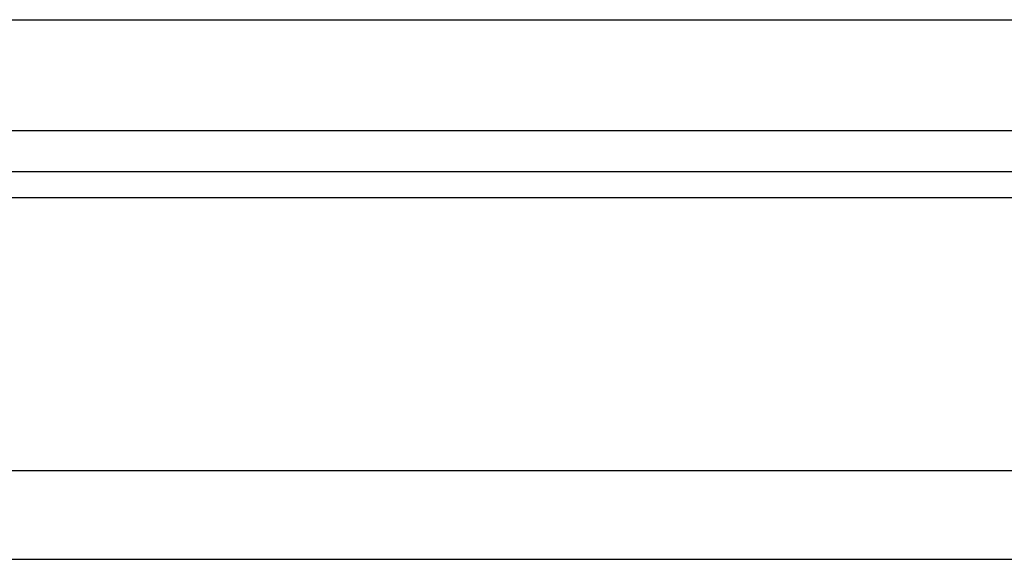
# Model space of a CAD drawing. Header units: millimetres. Extents: x 2482 to 2789, y 455 to 558.
# Tile 3 of 55: x 2688.33 to 2701.65, y 473.14 to 480.44. Entities that reach past the tile are written whole.
import ezdxf

# ---------------------------------------------------------------- set-up
doc = ezdxf.new("R2010")
doc.units = ezdxf.units.MM
doc.header["$LTSCALE"] = 0.2
doc.layers.add('OUT', color=3, linetype='Continuous')

msp = doc.modelspace()

# ---------------------------------------------------------------- linework, layer by layer
at = {"layer": 'OUT', "color": 7}
for p, q in [((2683.319, 480.444), (2742.319, 480.444)), ((2683.319, 478.944), (2742.319, 478.944)), ((2640.393, 478.391), (2788.819, 478.391)), ((2640.338, 478.037), (2788.819, 478.037)), ((2639.216, 474.344), (2788.819, 474.344)), ((2602.819, 473.144), (2788.819, 473.144))]:
    msp.add_line(p, q, dxfattribs=at)

doc.saveas('drawing.dxf')
